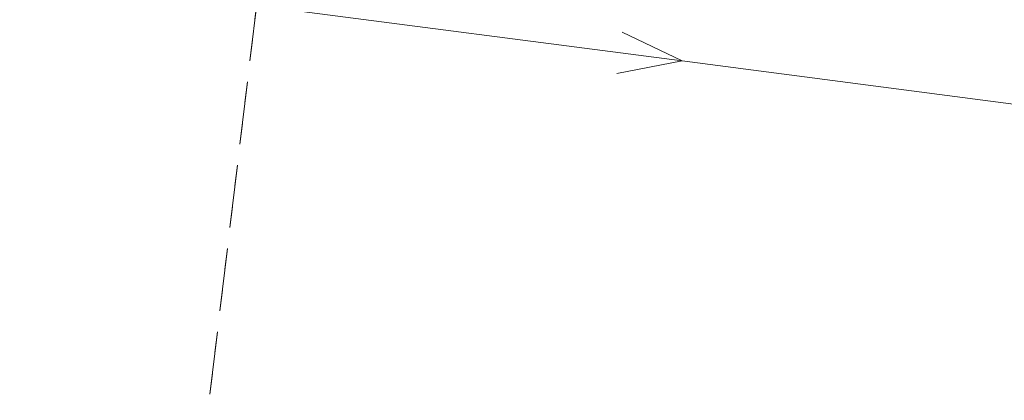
# Model space of a CAD drawing. Header units: millimetres. Extents: x 1024 to 29474, y -14562 to 6512.
# Tile 9 of 83: x 20774.75 to 20798.21, y 3051.53 to 3060.6. Entities that reach past the tile are written whole.
import ezdxf

# ---------------------------------------------------------------- set-up
doc = ezdxf.new("R2010")
doc.units = ezdxf.units.MM
for name, pattern in [('4_SUEP_A', [0]), ('EGKK', [2, 1.5, -0.5]), ('EGUG', [1, 0.5, -0.5])]:
    doc.linetypes.add(name, pattern=pattern)
for name, color, linetype, lineweight in [('D.O. Pobocze', 43, 'Continuous', 13), ('Kontury', 3, 'EGKK', 18), ('SUEP_L_0', 1, '4_SUEP_A', 18), ('Uzytki', 3, 'EGUG', 18)]:
    doc.layers.add(name, color=color, linetype=linetype, lineweight=lineweight)

# ---------------------------------------------------------------- blocks, each defined once
blk = doc.blocks.new('Wykno-Rudnik')
at = {"layer": 'Kontury'}
blk.add_line((4622.422376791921, 3019.902323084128), (4627.632376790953, 3063.292323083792), dxfattribs=at)
at = {"layer": 'SUEP_L_0', "linetype": '4_SUEP_A'}
for p, q in [((4637.48703342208, 3059.617228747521), (4627.570595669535, 3060.907291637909)), ((4637.48703342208, 3059.617228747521), (4636.064070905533, 3060.306560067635)), ((4635.935064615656, 3059.314916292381), (4637.48703342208, 3059.617228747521)), ((4654.857720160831, 3057.35741742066), (4637.48703342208, 3059.617228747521))]:
    blk.add_line(p, q, dxfattribs=at)
at = {"layer": 'Uzytki'}
blk.add_line((4622.422376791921, 3019.902323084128), (4627.632376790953, 3063.292323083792), dxfattribs=at)

msp = doc.modelspace()

# ---------------------------------------------------------------- hatches: boundary and pattern name
at = {"layer": 'D.O. Pobocze'}
h = msp.add_hatch(dxfattribs=at)
h.set_pattern_fill('GRAVL1', color=256, scale=0.03, style=2)
h.set_pattern_definition([(228.0128, (12153.59073439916, 0.7619999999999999), (-6.095998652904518, -6.858001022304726), [0.102516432, -10.149145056]), (184.9696999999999, (12153.52215439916, 0.6858), (9.144000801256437, 0.7619933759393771), [0.175921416, -17.41621485]), (132.5104, (12153.34689439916, 0.6705599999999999), (7.619992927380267, -8.38200660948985), [0.124044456, -12.280416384]), (267.2737, (12153.04971439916, 0.4800599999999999), (0.7619969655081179, 15.24000022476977), [0.160201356, -15.859931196]), (292.8337, (12153.04209439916, 0.32004), (-3.810007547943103, 9.143997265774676), [0.15709011, -15.551942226]), (357.2737, (12153.10305439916, 0.17526), (-15.24000022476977, 0.7619969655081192), [0.160201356, -15.859931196]), (37.6942, (12153.26307439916, 0.16764), (-9.906005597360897, -7.619992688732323), [0.211858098, -20.973934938]), (72.2553, (12153.43071439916, 0.29718), (5.334008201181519, 16.76399712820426), [0.200015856, -19.801576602]), (121.4296, (12153.49167439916, 0.48768), (-6.096006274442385, 9.905996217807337), [0.1607438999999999, -15.91366362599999]), (175.2364, (12153.40785439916, 0.62484), (8.382000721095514, -0.76199354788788), [0.1835139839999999, -8.992181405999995]), (222.3973999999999, (12153.22497439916, 0.6400800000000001), (-9.14400560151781, -8.381993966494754), [0.237323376, -23.49503175]), (138.8141, (12153.80409439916, 0.47244), (-5.334002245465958, 4.571997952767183), [0.081001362, -8.019169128]), (171.4692, (12153.74313439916, 0.5257800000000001), (9.905998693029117, -1.52400602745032), [0.1541045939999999, -15.25639138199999]), (225, (12153.59073439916, 0.54864), (-1.06581410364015e-16, -0.7620002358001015), [0.107762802, -0.969867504]), (203.1985999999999, (12153.53739439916, 0.6400800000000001), (3.809999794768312, 1.524001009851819), [0.058032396, -5.74518663]), (291.8014, (12153.48405439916, 0.61722), (-0.7619999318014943, 2.286000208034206), [0.082069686, -4.021426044]), (30.9638, (12153.51453439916, 0.54102), (2.285998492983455, 1.524001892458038), [0.1332958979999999, -4.309889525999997]), (161.5651, (12153.62883439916, 0.6096000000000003), (1.524000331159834, -0.7619987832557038), [0.09638614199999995, -2.313269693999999]), (16.38950000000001, (12153.04209439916, 0.61722), (7.620001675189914, 2.285994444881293), [0.1350264, -13.36764789]), (70.3462, (12153.17163439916, 0.65532), (-3.047996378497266, -8.382001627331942), [0.113279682, -11.214664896]), (293.1986, (12153.62883439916, 0.7619999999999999), (-1.524001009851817, 3.809999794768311), [0.11606403, -5.687154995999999]), (343.6105, (12153.67455439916, 0.65532), (-7.620001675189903, 2.285994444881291), [0.1350263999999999, -13.36764788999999]), (339.444, (12153.04209439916, 0.1447800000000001), (-3.810001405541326, 1.523996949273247), [0.13021056, -6.380320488]), (294.7751, (12153.16401439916, 0.09906), (-3.809994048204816, 8.382002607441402), [0.109101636, -10.80107796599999]), (66.80140000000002, (12153.63645439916, 0), (1.524001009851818, 3.80999979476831), [0.11606403, -5.687154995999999]), (17.354, (12153.68217439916, 0.10668), (-9.90600153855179, -3.047995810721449), [0.1277348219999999, -12.64571308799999]), (69.444, (12153.26307439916, 0), (-1.52399694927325, -3.810001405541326), [0.06510528, -6.445425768]), (101.3099, (12153.59073439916, 0), (-0.7619981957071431, 3.048000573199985), [0.03885437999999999, -3.846598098]), (165.9638, (12153.58311439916, 0.03810000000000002), (2.286000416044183, -0.7619985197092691), [0.15709011, -2.9847159]), (186.0089999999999, (12153.43071439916, 0.07620000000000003), (7.619999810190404, 0.7619994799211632), [0.1455801, -14.412409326]), (303.6901, (12153.51453439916, 0.47244), (-0.7620010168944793, 1.523999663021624), [0.109897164, -2.637532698]), (353.1572, (12153.57549439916, 0.3809999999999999), (12.95399951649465, -1.524006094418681), [0.191867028, -18.994803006]), (60.94540000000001, (12153.76599439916, 0.35814), (-3.04800002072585, -5.334000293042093), [0.07845247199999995, -7.766817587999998]), (90, (12153.80409439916, 0.42672), (-0.7619999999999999, 0.7619999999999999), [0.04572, -0.71628]), (120.2564, (12153.41547439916, 0.09906), (3.047996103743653, -5.334001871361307), [0.105860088, -10.48018224]), (48.01280000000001, (12153.36213439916, 0.1905), (6.095998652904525, 6.858001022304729), [0.205032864, -10.046628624]), (0, (12153.49929439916, 0.3429), (0.7619999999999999, 0.7619999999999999), [0.19812, -0.5638799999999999]), (325.3047999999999, (12153.69741439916, 0.3429), (-7.61999562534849, 5.334006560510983), [0.120482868, -11.927794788]), (254.0546, (12153.79647439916, 0.27432), (-0.7619999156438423, -3.048000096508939), [0.110948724, -5.436495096]), (207.6459999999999, (12153.76599439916, 0.16764), (-14.47799680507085, -7.620005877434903), [0.18064353, -17.883739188]), (175.4261, (12153.60597439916, 0.08381999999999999), (-9.906000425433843, 0.7619960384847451), [0.1911088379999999, -18.91975438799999])])
h.paths.add_polyline_path([(20787.89665739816, 3064.982444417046), (20787.0737051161, 3064.31330351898), (20847.90713021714, 3058.042332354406, 0.02395595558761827), (20881.63884919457, 3056.191347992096), (20928.05791278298, 3055.870309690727), (20927.31311766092, 3056.62547869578), (20881.64403613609, 3056.941330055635, -0.02395595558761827), (20847.98403590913, 3058.78837894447)])
h.paths.add_polyline_path([(20774.74588970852, 3065.951078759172, -0.008741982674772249), (20777.30486202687, 3065.906379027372, -0.01241046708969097), (20780.92166615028, 3065.689541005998), (20781.59050079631, 3064.876301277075, 0.02372379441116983), (20774.74588970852, 3065.201244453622), (20774.74584247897, 3065.951078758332)])
h = msp.add_hatch(dxfattribs=at)
h.set_pattern_fill('GRAVL1', color=256, scale=0.03, style=2)
h.set_pattern_definition([(228.0128, (12153.59073439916, 0.7619999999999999), (-6.095998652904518, -6.858001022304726), [0.102516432, -10.149145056]), (184.9696999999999, (12153.52215439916, 0.6858), (9.144000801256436, 0.761993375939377), [0.175921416, -17.41621485]), (132.5104, (12153.34689439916, 0.6705599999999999), (7.619992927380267, -8.38200660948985), [0.124044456, -12.280416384]), (267.2737, (12153.04971439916, 0.4800599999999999), (0.7619969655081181, 15.24000022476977), [0.160201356, -15.859931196]), (292.8337, (12153.04209439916, 0.32004), (-3.810007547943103, 9.143997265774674), [0.15709011, -15.551942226]), (357.2737, (12153.10305439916, 0.17526), (-15.24000022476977, 0.7619969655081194), [0.160201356, -15.859931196]), (37.6942, (12153.26307439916, 0.16764), (-9.906005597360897, -7.619992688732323), [0.211858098, -20.973934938]), (72.2553, (12153.43071439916, 0.29718), (5.334008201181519, 16.76399712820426), [0.200015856, -19.801576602]), (121.4296, (12153.49167439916, 0.48768), (-6.096006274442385, 9.905996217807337), [0.1607438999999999, -15.91366362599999]), (175.2364, (12153.40785439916, 0.62484), (8.382000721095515, -0.76199354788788), [0.1835139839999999, -8.992181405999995]), (222.3973999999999, (12153.22497439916, 0.6400800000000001), (-9.14400560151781, -8.381993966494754), [0.237323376, -23.49503175]), (138.8141, (12153.80409439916, 0.47244), (-5.334002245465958, 4.571997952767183), [0.081001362, -8.019169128]), (171.4692, (12153.74313439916, 0.5257800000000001), (9.905998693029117, -1.52400602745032), [0.1541045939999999, -15.25639138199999]), (225, (12153.59073439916, 0.54864), (-1.06581410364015e-16, -0.7620002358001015), [0.107762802, -0.969867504]), (203.1985999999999, (12153.53739439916, 0.6400800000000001), (3.80999979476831, 1.524001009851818), [0.058032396, -5.74518663]), (291.8014, (12153.48405439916, 0.61722), (-0.7619999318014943, 2.286000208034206), [0.082069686, -4.021426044]), (30.9638, (12153.51453439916, 0.54102), (2.285998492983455, 1.524001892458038), [0.1332958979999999, -4.309889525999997]), (161.5651, (12153.62883439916, 0.6096000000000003), (1.524000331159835, -0.7619987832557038), [0.09638614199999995, -2.313269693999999]), (16.38950000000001, (12153.04209439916, 0.61722), (7.620001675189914, 2.285994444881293), [0.1350264, -13.36764789]), (70.3462, (12153.17163439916, 0.65532), (-3.047996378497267, -8.382001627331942), [0.113279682, -11.214664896]), (293.1986, (12153.62883439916, 0.7619999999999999), (-1.524001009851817, 3.809999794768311), [0.11606403, -5.687154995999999]), (343.6105, (12153.67455439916, 0.65532), (-7.620001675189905, 2.285994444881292), [0.1350263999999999, -13.36764788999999]), (339.444, (12153.04209439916, 0.1447800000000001), (-3.810001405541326, 1.523996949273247), [0.13021056, -6.380320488]), (294.7751, (12153.16401439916, 0.09906), (-3.809994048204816, 8.382002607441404), [0.109101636, -10.80107796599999]), (66.80140000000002, (12153.63645439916, 0), (1.524001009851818, 3.80999979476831), [0.11606403, -5.687154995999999]), (17.354, (12153.68217439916, 0.10668), (-9.90600153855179, -3.047995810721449), [0.1277348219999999, -12.64571308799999]), (69.444, (12153.26307439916, 0), (-1.52399694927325, -3.810001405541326), [0.06510528, -6.445425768]), (101.3099, (12153.59073439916, 0), (-0.7619981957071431, 3.048000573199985), [0.03885437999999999, -3.846598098]), (165.9638, (12153.58311439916, 0.03810000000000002), (2.286000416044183, -0.7619985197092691), [0.15709011, -2.9847159]), (186.0089999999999, (12153.43071439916, 0.07620000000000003), (7.619999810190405, 0.7619994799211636), [0.1455801, -14.412409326]), (303.6901, (12153.51453439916, 0.47244), (-0.7620010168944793, 1.523999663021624), [0.109897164, -2.637532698]), (353.1572, (12153.57549439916, 0.3809999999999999), (12.95399951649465, -1.524006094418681), [0.191867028, -18.994803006]), (60.94540000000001, (12153.76599439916, 0.35814), (-3.04800002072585, -5.334000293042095), [0.07845247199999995, -7.766817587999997]), (90, (12153.80409439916, 0.42672), (-0.7619999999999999, 0.7619999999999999), [0.04572, -0.71628]), (120.2564, (12153.41547439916, 0.09906), (3.047996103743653, -5.334001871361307), [0.105860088, -10.48018224]), (48.01280000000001, (12153.36213439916, 0.1905), (6.095998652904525, 6.858001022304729), [0.205032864, -10.046628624]), (0, (12153.49929439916, 0.3429), (0.7619999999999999, 0.7619999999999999), [0.19812, -0.5638799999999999]), (325.3047999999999, (12153.69741439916, 0.3429), (-7.61999562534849, 5.334006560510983), [0.120482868, -11.927794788]), (254.0546, (12153.79647439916, 0.27432), (-0.7619999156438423, -3.048000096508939), [0.110948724, -5.436495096]), (207.6459999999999, (12153.76599439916, 0.16764), (-14.47799680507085, -7.620005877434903), [0.18064353, -17.883739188]), (175.4261, (12153.60597439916, 0.08381999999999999), (-9.906000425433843, 0.7619960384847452), [0.1911088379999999, -18.91975438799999])])
h.paths.add_polyline_path([(21671.74993793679, 2984.800505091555), (21672.93738508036, 2979.529365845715), (21673.83387403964, 2978.96252588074), (21672.31682926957, 2985.696766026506)])
h.paths.add_polyline_path([(20780.92166615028, 3065.689541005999), (20781.59050079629, 3064.876301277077), (20787.0737051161, 3064.31330351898), (20787.89665739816, 3064.982444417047), (20786.89076877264, 3065.086135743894), (20785.459608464, 3065.233665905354), (20782.23137706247, 3065.566445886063, 0.004505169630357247)])
h.paths.add_polyline_path([(21002.79066744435, 3054.805772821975), (21008.0024110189, 3054.691480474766), (21008.76868495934, 3055.424856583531), (21001.98845396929, 3055.573545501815)])
h.paths.add_polyline_path([(21153.80328241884, 3054.877356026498), (21154.56583877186, 3054.140126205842), (21160.73849470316, 3054.244362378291), (21161.4757245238, 3055.006918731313)])
h.paths.add_polyline_path([(20866.98351910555, 3061.353045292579, 0.005017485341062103), (20873.96234257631, 3061.079976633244), (20873.237351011, 3061.852181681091), (20867.76290975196, 3062.066416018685)])
h.paths.add_polyline_path([(21171.1532494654, 3055.170340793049), (21178.15221348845, 3055.288530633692), (21177.41501008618, 3054.525974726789), (21171.9147360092, 3054.433092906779), (21171.1532494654, 3055.170340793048), (21171.15243594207, 3055.171128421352)])
h.paths.add_polyline_path([(21270.64192325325, 3057.018869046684), (21270.64150221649, 3057.019263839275), (21270.64192325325, 3057.018869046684), (21271.41568466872, 3056.293337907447), (21275.81051104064, 3056.442049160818), (21276.53374267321, 3057.218235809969), (21270.65430794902, 3057.019263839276, -2.06241455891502e-06)])
h.paths.add_polyline_path([(20928.05791278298, 3055.870309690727), (20933.52523721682, 3055.83249719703), (20934.28040622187, 3056.577292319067), (20927.31311766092, 3056.62547869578)])
h.paths.add_polyline_path([(21039.88581348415, 3053.992284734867), (21045.52024154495, 3053.868723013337), (21046.28650464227, 3054.602099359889), (21039.15243713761, 3054.758547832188)])
h.paths.add_polyline_path([(21080.31227379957, 3053.122467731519), (21085.78946312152, 3053.076881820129), (21086.54163136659, 3053.825282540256), (21086.5423600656, 3053.826007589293), (21080.56313062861, 3053.869141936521, -0.0004950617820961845), (21079.56914818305, 3053.883338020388), (21080.31227379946, 3053.122467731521)])
h.paths.add_polyline_path([(21181.41266881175, 3055.343589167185), (21182.17522516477, 3054.60635934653), (21187.69630141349, 3054.699592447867), (21188.43291491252, 3055.46151130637), (21188.43353123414, 3055.462148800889)])
h.paths.add_polyline_path([(21138.92886676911, 3054.626175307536), (21139.67553420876, 3053.888677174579), (21145.20235340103, 3053.982007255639), (21145.9421808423, 3054.744607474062)])
h.paths.add_polyline_path([(21203.47814524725, 3055.716203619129), (21204.24070160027, 3054.978973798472), (21209.73966997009, 3055.071833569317), (21210.47689979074, 3055.834389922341)])
h.paths.add_polyline_path([(21064.46616233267, 3058.204385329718), (21071.46343689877, 3058.050936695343), (21070.73005990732, 3058.817199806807), (21065.22384523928, 3058.937949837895)])
h.paths.add_polyline_path([(20935.07069425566, 3056.571826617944), (20935.81548937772, 3055.81665761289), (20941.27078896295, 3055.7789282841), (20942.025957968, 3056.523723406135)])
h.paths.add_polyline_path([(21294.12795413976, 3057.861710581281), (21294.9048840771, 3057.139644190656), (21300.42709594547, 3057.341758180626), (21301.16918332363, 3058.119420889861)])
h.paths.add_polyline_path([(21276.73024107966, 3057.225283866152, 0.0001663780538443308), (21277.72918366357, 3057.261512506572), (21282.47197947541, 3057.435099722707), (21283.71504709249, 3057.480596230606), (21283.05094143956, 3056.705787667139), (21277.51125982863, 3056.503054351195)])
h.paths.add_polyline_path([(21014.75482048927, 3059.294543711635), (21014.75422262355, 3059.29398697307), (21014.75482048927, 3059.294543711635), (21021.74356630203, 3059.141282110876), (21021.01284013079, 3059.907487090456), (21015.54188268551, 3060.027463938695)])
h.paths.add_polyline_path([(20965.9418328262, 3056.276709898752, -0.0005426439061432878), (20972.44844703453, 3056.17663219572), (20971.694586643, 3055.455136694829, -1.350933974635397e-05), (20966.6950226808, 3055.555856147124), (20965.9418328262, 3056.276709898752), (20965.93714406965, 3056.281197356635)])
h.paths.add_polyline_path([(21105.64064717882, 3054.064045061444), (21106.40320353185, 3053.326815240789), (21111.88890661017, 3053.419451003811), (21112.62475559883, 3054.181984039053), (21105.64064717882, 3054.064045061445), (21105.63765268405, 3054.066940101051)])
h.paths.add_polyline_path([(20915.6801439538, 3060.706029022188), (20922.31554307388, 3060.660138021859), (20921.57074795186, 3061.415307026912), (20916.43531295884, 3061.450824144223)])
h.paths.add_polyline_path([(21082.25982214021, 3057.849655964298, 0.003202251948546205), (21088.63860159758, 3057.826781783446), (21088.27408982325, 3058.190910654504), (21088.24980872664, 3058.215166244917), (21086.85000801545, 3058.592852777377), (21082.99830168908, 3058.592852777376)])
h.paths.add_polyline_path([(21173.94656166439, 3059.218081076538), (21180.51508045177, 3059.329002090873), (21179.92342549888, 3059.903347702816), (21174.51091819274, 3059.801825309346)])
h.paths.add_polyline_path([(21192.01847010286, 3059.523257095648), (21198.46887536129, 3059.632183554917), (21198.46872214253, 3059.632327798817), (21197.82055812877, 3060.242525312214), (21192.61836747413, 3060.143763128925)])
h.paths.add_polyline_path([(21238.30221033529, 3056.304269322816), (21238.75446006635, 3055.867040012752), (21243.77401601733, 3055.890717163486), (21244.30665412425, 3056.405664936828)])
h.paths.add_polyline_path([(20940.19543447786, 3060.536479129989), (20943.85022466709, 3060.511202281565, -0.0001981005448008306), (20946.22895232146, 3060.493808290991), (20945.74464697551, 3060.981870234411), (20945.74464697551, 3060.982092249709), (20945.49469400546, 3060.986940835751), (20940.74540370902, 3061.078893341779)])
h.paths.add_polyline_path([(21138.15288068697, 3058.613641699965), (21144.17067799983, 3058.715262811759), (21144.17042921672, 3058.715503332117), (21143.6448502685, 3059.223626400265), (21138.64441638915, 3059.131025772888)])
h.paths.add_polyline_path([(21108.69767300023, 3058.57668988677), (21108.24512630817, 3058.108596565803), (21108.24481681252, 3058.10827643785), (21108.24512630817, 3058.108596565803), (21114.15395371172, 3058.20837752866), (21113.67783641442, 3058.66868169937), (21112.79447119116, 3058.652323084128)])
h.paths.add_polyline_path([(20934.28040622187, 3056.577292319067), (20933.52523721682, 3055.832497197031), (20935.81548937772, 3055.81665761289), (20935.07069425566, 3056.571826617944)])

# ---------------------------------------------------------------- block references
msp.add_blockref('Wykno-Rudnik', (16153.04209439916, 0))

doc.saveas('drawing.dxf')
